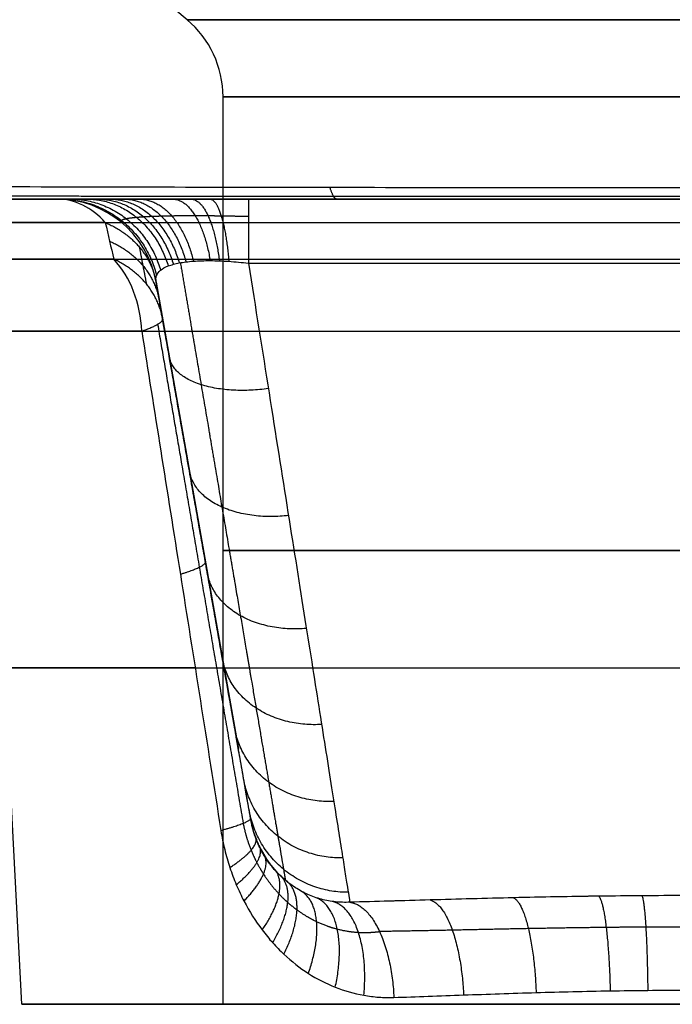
# Model space of a CAD drawing. Header units: millimetres. Extents: x -300 to 300, y -850 to 0.
# Tile 19 of 44: x -33 to -1, y -200 to -151. Entities that reach past the tile are written whole.
import ezdxf

# ---------------------------------------------------------------- set-up
doc = ezdxf.new("R2010")
doc.units = ezdxf.units.MM
doc.header["$MEASUREMENT"] = 0
doc.layers.add('Predefinito', color=7, linetype='Continuous', true_color=0x000000)

# ---------------------------------------------------------------- blocks, each defined once
blk = doc.blocks.new('FALP06051T0M')
at = {"layer": 'Predefinito'}
for p, q in [((-24.786, -151.088), (-36.606, -141.17)), ((-23, -200), (-23, -154.918)), ((-21.735, -163.183, -77.589), (21.735, -163.183, -77.589)), ((-26.325, -164.132, -48.552), (-22.236, -187.318, -48.552)), ((-33, -200), (-34.753, -166.56)), ((-23.966, -177.505, -63.02), (-23.966, -177.505, -26.406)), ((-33, -200), (-23, -200))]:
    blk.add_line(p, q, dxfattribs=at)
at = {"layer": 'Predefinito', "extrusion": (1.14668e-15, 1, 0)}
blk.add_arc((0, 0, -151.088), 24.786, 270, 90, dxfattribs=at)
at = {"layer": 'Predefinito'}
for centre, start, end in [((-28, -154.918), 0, 50), ((-31.249, -165, -27.937), 10, 90), ((-31.249, -165, -72.14), 10, 90), ((-31.249, -165, -50.039), 10, 90)]:
    blk.add_arc(centre, 5, start, end, dxfattribs=at)
at = {"layer": 'Predefinito', "extrusion": (0, 1, 6.17863e-16)}
blk.add_arc((0, 0, -154.918), 23, 270, 90, dxfattribs=at)
at = {"layer": 'Predefinito', "extrusion": (0, 1, 0)}
for centre, radius, start in [((0, 0, -160), 41.916, 318.2022), ((0, 0, -166.56), 34.753, 321.09), ((0, 0, -177.459), 23, 270), ((0, 0, -183.28), 33.876, 316.0396), ((0, 0, -200), 23, 270)]:
    blk.add_arc(centre, radius, start, 90, dxfattribs=at)
at = {"layer": 'Predefinito', "extrusion": (-0.666504, 1.32872e-15, 0.745502)}
blk.add_arc((165, -41.916), 5, 140, 180, dxfattribs=at)
at = {"layer": 'Predefinito', "extrusion": (1, -5.3165e-13, 7.74687e-13)}
blk.add_arc((-165, -82.247, -21.735), 5, 360, 68.6877, dxfattribs=at)
at = {"layer": 'Predefinito', "extrusion": (5.34851e-31, 1, 4.40664e-16)}
blk.add_arc((0, 0, -161.17), 38.702, 318.2022, 90, dxfattribs=at)
at = {"layer": 'Predefinito', "extrusion": (-3.71837e-16, 1, -3.00142e-16)}
blk.add_arc((0, 0, -162.991), 36.532, 321.09, 90, dxfattribs=at)
at = {"layer": 'Predefinito', "extrusion": (-0.628099, 1.1172e-15, 0.778133)}
blk.add_arc((166.821, -39.746), 5, 93, 140, dxfattribs=at)
at = {"layer": 'Predefinito', "extrusion": (8.61264e-16, 1, 1.78125e-32)}
blk.add_arc((0, 0, -200), 33, 270, 90, dxfattribs=at)
at = {"layer": 'Predefinito'}
for points, knots in [([(-189.256, -158.299, -12.757), (-189.511, -158.332, -9.662), (-189.666, -158.358, -6.577), (-189.753, -158.389, -1.961), (-189.758, -158.398, -0.422), (-189.719, -158.414, 2.642), (-189.675, -158.421, 4.173), (-189.332, -158.453, 11.816), (-188.665, -158.472, 17.905), (-187.33, -158.49, 25.485), (-187.038, -158.494, 27.002), (-186.407, -158.5, 30.013), (-186.068, -158.503, 31.509), (-184.981, -158.512, 35.973), (-184.164, -158.517, 38.913), (-181.444, -158.532, 47.631), (-179.273, -158.541, 53.306), (-175.495, -158.556, 61.618), (-174.148, -158.562, 64.355), (-171.997, -158.571, 68.411), (-171.258, -158.574, 69.755), (-169.744, -158.58, 72.411), (-168.97, -158.584, 73.725), (-165.007, -158.602, 80.221), (-161.556, -158.62, 85.193), (-154.128, -158.662, 94.712), (-150.15, -158.686, 99.259), (-144.862, -158.722, 104.682), (-143.789, -158.729, 105.753), (-141.611, -158.744, 107.871), (-140.508, -158.751, 108.915), (-137.168, -158.775, 111.994), (-134.896, -158.791, 113.981), (-127.952, -158.842, 119.748), (-123.152, -158.878, 123.337), (-113.233, -158.952, 130.034), (-108.114, -158.99, 133.142), (-101.524, -159.036, 136.737), (-100.196, -159.046, 137.441), (-97.522, -159.064, 138.821), (-96.174, -159.074, 139.496), (-92.122, -159.101, 141.471), (-89.401, -159.119, 142.721), (-81.181, -159.171, 146.28), (-75.625, -159.203, 148.399), (-64.369, -159.262, 152.157), (-58.669, -159.289, 153.796), (-50.009, -159.325, 155.906), (-47.105, -159.336, 156.551), (-42.72, -159.351, 157.431), (-41.253, -159.356, 157.71), (-38.311, -159.365, 158.238), (-36.835, -159.37, 158.488), (-29.465, -159.39, 159.658), (-23.573, -159.403, 160.35), (-11.788, -159.421, 161.271), (-5.896, -159.425, 161.499), (0, -159.425, 161.499)], [0, 0, 0, 0, 0.0090305, 0.0090305, 0.0135458, 0.0135458, 0.0180611, 0.0180611, 0.0361221, 0.0361221, 0.0406374, 0.0406374, 0.0451526, 0.0451526, 0.0541832, 0.0541832, 0.0722442, 0.0722442, 0.0812748, 0.0812748, 0.08579, 0.08579, 0.0903053, 0.0903053, 0.1083663, 0.1083663, 0.1264274, 0.1264274, 0.1309427, 0.1309427, 0.1354579, 0.1354579, 0.1444885, 0.1444885, 0.1625495, 0.1625495, 0.1806106, 0.1806106, 0.1851258, 0.1851258, 0.1896411, 0.1896411, 0.1986716, 0.1986716, 0.2167327, 0.2167327, 0.2347938, 0.2347938, 0.2438243, 0.2438243, 0.2483395, 0.2483395, 0.2528548, 0.2528548, 0.2709159, 0.2709159, 0.2889769, 0.2889769, 0.2889769, 0.2889769]), ([(-182.354, -160, -12.048), (-182.654, -160, -9.124), (-182.85, -160, -6.205), (-183.039, -160, -0.374), (-183.03, -160, 2.536), (-182.715, -160, 11.256), (-182.117, -160, 17.052), (-180.884, -160, 24.275), (-180.613, -160, 25.721), (-180.025, -160, 28.592), (-179.708, -160, 30.02), (-178.69, -160, 34.278), (-177.922, -160, 37.084), (-175.358, -160, 45.411), (-173.303, -160, 50.839), (-169.722, -160, 58.802), (-168.445, -160, 61.426), (-166.404, -160, 65.318), (-165.703, -160, 66.609), (-164.266, -160, 69.161), (-163.53, -160, 70.424), (-159.766, -160, 76.674), (-156.485, -160, 81.469), (-149.42, -160, 90.679), (-145.634, -160, 95.092), (-140.596, -160, 100.376), (-139.573, -160, 101.422), (-137.497, -160, 103.489), (-136.444, -160, 104.51), (-133.257, -160, 107.524), (-131.088, -160, 109.472), (-124.454, -160, 115.141), (-119.861, -160, 118.686), (-110.352, -160, 125.332), (-105.437, -160, 128.432), (-99.094, -160, 132.035), (-97.815, -160, 132.742), (-95.239, -160, 134.129), (-93.94, -160, 134.808), (-90.031, -160, 136.798), (-87.403, -160, 138.061), (-79.457, -160, 141.665), (-74.075, -160, 143.823), (-63.149, -160, 147.666), (-57.606, -160, 149.352), (-49.17, -160, 151.53), (-46.338, -160, 152.198), (-42.06, -160, 153.111), (-40.628, -160, 153.4), (-37.756, -160, 153.95), (-36.314, -160, 154.21), (-29.104, -160, 155.432), (-23.314, -160, 156.164), (-11.69, -160, 157.141), (-5.856, -160, 157.388), (0, -160, 157.388)], [-0.2799575, -0.2799575, -0.2799575, -0.2799575, -0.2712089, -0.2712089, -0.2624602, -0.2624602, -0.2449628, -0.2449628, -0.2405885, -0.2405885, -0.2362142, -0.2362142, -0.2274655, -0.2274655, -0.2099682, -0.2099682, -0.2012195, -0.2012195, -0.1968451, -0.1968451, -0.1924708, -0.1924708, -0.1749735, -0.1749735, -0.1574761, -0.1574761, -0.1531018, -0.1531018, -0.1487274, -0.1487274, -0.1399788, -0.1399788, -0.1224814, -0.1224814, -0.1049841, -0.1049841, -0.1006097, -0.1006097, -0.0962354, -0.0962354, -0.0874867, -0.0874867, -0.0699894, -0.0699894, -0.052492, -0.052492, -0.0437434, -0.0437434, -0.039369, -0.039369, -0.0349947, -0.0349947, -0.0174973, -0.0174973, 0, 0, 0, 0]), ([(-31.249, -160, -72.14), (-31.249, -160, -72.785), (-31.196, -160, -73.425), (-30.979, -160, -74.693), (-30.812, -160, -75.326), (-30.371, -160, -76.534), (-30.096, -160, -77.115), (-29.596, -160, -77.947), (-29.414, -160, -78.218), (-29.03, -160, -78.735), (-28.825, -160, -78.982), (-28.392, -160, -79.456), (-28.164, -160, -79.682), (-27.682, -160, -80.112), (-27.427, -160, -80.316), (-26.641, -160, -80.882), (-26.084, -160, -81.2), (-25.2, -160, -81.59), (-24.896, -160, -81.705), (-24.279, -160, -81.903), (-23.967, -160, -81.984), (-23.025, -160, -82.181), (-22.386, -160, -82.247), (-21.735, -160, -82.247)], [0, 0, 0, 0, 0.0019316, 0.0019316, 0.00386321, 0.00386321, 0.00579481, 0.00579481, 0.00676062, 0.00676062, 0.00772642, 0.00772642, 0.00869222, 0.00869222, 0.00965802, 0.00965802, 0.01158963, 0.01158963, 0.01255543, 0.01255543, 0.01352123, 0.01352123, 0.01545284, 0.01545284, 0.01545284, 0.01545284]), ([(-26.325, -164.132, -72.14), (-26.345, -164.015, -72.514), (-26.338, -163.907, -72.881), (-26.264, -163.708, -73.6), (-26.197, -163.617, -73.954), (-26.005, -163.455, -74.624), (-25.88, -163.384, -74.943), (-25.646, -163.293, -75.396), (-25.56, -163.264, -75.542), (-25.377, -163.214, -75.821), (-25.279, -163.191, -75.953), (-25.069, -163.151, -76.206), (-24.958, -163.134, -76.325), (-24.722, -163.104, -76.551), (-24.597, -163.092, -76.658), (-24.338, -163.073, -76.854), (-24.204, -163.066, -76.944), (-23.927, -163.058, -77.107), (-23.784, -163.056, -77.18), (-23.49, -163.058, -77.309), (-23.337, -163.061, -77.365), (-23.026, -163.073, -77.459), (-22.869, -163.081, -77.497), (-22.392, -163.113, -77.583), (-22.067, -163.143, -77.604), (-21.735, -163.183, -77.589)], [0, 0, 0, 0, 0.001028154, 0.001028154, 0.002056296, 0.002056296, 0.003084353, 0.003084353, 0.00359843, 0.00359843, 0.004112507, 0.004112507, 0.0046264, 0.0046264, 0.005140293, 0.005140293, 0.005652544, 0.005652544, 0.006164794, 0.006164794, 0.006678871, 0.006678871, 0.007192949, 0.007192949, 0.008221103, 0.008221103, 0.008221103, 0.008221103]), ([(-21.735, -163.183, -77.589), (-21.384, -165.399, -76.724), (-21.042, -167.553, -75.701), (-20.385, -171.694, -73.36), (-20.069, -173.68, -72.041), (-19.472, -177.446, -69.134), (-19.189, -179.225, -67.546), (-18.663, -182.539, -64.133), (-18.42, -184.074, -62.308), (-17.976, -186.869, -58.458), (-17.776, -188.129, -56.434), (-17.424, -190.348, -52.226), (-17.272, -191.306, -50.042), (-17.082, -192.505, -46.682), (-17.025, -192.864, -45.547), (-16.924, -193.501, -43.256), (-16.88, -193.779, -42.098), (-16.805, -194.251, -39.767), (-16.774, -194.446, -38.593), (-16.726, -194.751, -36.234), (-16.708, -194.861, -35.049), (-16.697, -194.929, -33.862)], [-1.198826, -1.198826, -1.198826, -1.198826, -1.056111, -1.056111, -0.913396, -0.913396, -0.770682, -0.770682, -0.627967, -0.627967, -0.485252, -0.485252, -0.342537, -0.342537, -0.271179, -0.271179, -0.199822, -0.199822, -0.128465, -0.128465, -0.057107, -0.057107, -0.057107, -0.057107]), ([(-21.608, -190.878, -31.008), (-21.608, -190.878, -33.17), (-21.636, -190.722, -35.332), (-21.745, -190.101, -39.612), (-21.827, -189.636, -41.729), (-22.044, -188.407, -45.875), (-22.179, -187.642, -47.903), (-22.499, -185.83, -51.829), (-22.683, -184.782, -53.727), (-23.099, -182.425, -57.352), (-23.33, -181.116, -59.08), (-23.707, -178.975, -61.517), (-23.838, -178.233, -62.303), (-24.11, -176.693, -63.821), (-24.25, -175.895, -64.552), (-24.54, -174.25, -65.954), (-24.69, -173.402, -66.626), (-24.997, -171.66, -67.907), (-25.155, -170.766, -68.515), (-25.477, -168.936, -69.667), (-25.642, -168, -70.21), (-25.979, -166.092, -71.227), (-26.15, -165.12, -71.701), (-26.325, -164.132, -72.14)], [-6.283185, -6.283185, -6.283185, -6.283185, -6.139044, -6.139044, -5.994903, -5.994903, -5.850762, -5.850762, -5.706621, -5.706621, -5.56248, -5.56248, -5.49041, -5.49041, -5.418339, -5.418339, -5.346269, -5.346269, -5.274198, -5.274198, -5.202128, -5.202128, -5.130057, -5.130057, -5.130057, -5.130057]), ([(-27.042, -166.56, -21.828), (-26.42, -170.464, -22.273), (-25.779, -174.492, -22.693), (-24.465, -182.771, -23.482), (-23.792, -187.022, -23.851), (-23.104, -191.371, -24.192)], [0, 0, 0, 0, 0.01261698, 0.01261698, 0.02523397, 0.02523397, 0.02523397, 0.02523397]), ([(-19.403, -194.206, -31.008), (-19.54, -194.118, -30.837), (-19.672, -194.022, -30.668), (-19.928, -193.815, -30.331), (-20.051, -193.704, -30.165), (-20.289, -193.467, -29.836), (-20.404, -193.34, -29.673), (-20.621, -193.075, -29.359), (-20.724, -192.936, -29.207), (-20.917, -192.644, -28.917), (-21.007, -192.491, -28.778), (-21.133, -192.252, -28.582), (-21.174, -192.17, -28.519), (-21.25, -192.005, -28.398), (-21.287, -191.921, -28.341), (-21.389, -191.666, -28.178), (-21.45, -191.492, -28.081), (-21.553, -191.135, -27.918), (-21.595, -190.952, -27.852), (-21.629, -190.764, -27.803)], [-0.005325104, -0.005325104, -0.005325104, -0.005325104, -0.00465947, -0.00465947, -0.003993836, -0.003993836, -0.003328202, -0.003328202, -0.002662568, -0.002662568, -0.001996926, -0.001996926, -0.001664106, -0.001664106, -0.001331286, -0.001331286, -0.000665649, -0.000665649, 0, 0, 0, 0]), ([(-23.104, -191.371, -24.192), (-23.053, -191.692, -24.217), (-22.99, -192.004, -24.255), (-22.841, -192.615, -24.351), (-22.755, -192.913, -24.41), (-22.563, -193.496, -24.547), (-22.456, -193.78, -24.625), (-22.22, -194.338, -24.798), (-22.092, -194.609, -24.894), (-21.687, -195.386, -25.195), (-21.385, -195.864, -25.421), (-20.885, -196.529, -25.786), (-20.71, -196.741, -25.912), (-20.351, -197.142, -26.169), (-20.165, -197.332, -26.299), (-19.592, -197.87, -26.698), (-19.186, -198.187, -26.971), (-18.326, -198.739, -27.528), (-17.881, -198.967, -27.805), (-16.962, -199.33, -28.353), (-16.487, -199.466, -28.624), (-15.751, -199.596, -29.024), (-15.502, -199.627, -29.156), (-15.003, -199.662, -29.414), (-14.753, -199.667, -29.54), (-14.504, -199.659, -29.662)], [-0.01434597, -0.01434597, -0.01434597, -0.01434597, -0.01344832, -0.01344832, -0.01255068, -0.01255068, -0.01165518, -0.01165518, -0.01075968, -0.01075968, -0.00896622, -0.00896622, -0.00806949, -0.00806949, -0.00717276, -0.00717276, -0.00537931, -0.00537931, -0.00358585, -0.00358585, -0.00179246, -0.00179246, -0.00089623, -0.00089623, 0, 0, 0, 0]), ([(-16.697, -194.929, -33.862), (-16.933, -194.941, -33.653), (-17.17, -194.935, -33.433), (-17.641, -194.886, -32.978), (-17.874, -194.844, -32.742), (-18.335, -194.722, -32.256), (-18.559, -194.643, -32.009), (-18.991, -194.451, -31.512), (-19.2, -194.338, -31.262), (-19.403, -194.206, -31.008)], [-0.009335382, -0.009335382, -0.009335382, -0.009335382, -0.00833716, -0.00833716, -0.007338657, -0.007338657, -0.006332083, -0.006332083, -0.005325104, -0.005325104, -0.005325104, -0.005325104]), ([(16.697, -194.929, -33.862), (15.388, -194.895, -34.446), (14.05, -194.856, -34.958), (11.323, -194.778, -35.84), (9.937, -194.74, -36.209), (7.129, -194.674, -36.8), (5.715, -194.647, -37.022), (2.869, -194.611, -37.318), (1.437, -194.601, -37.392), (-1.436, -194.601, -37.391), (-2.867, -194.611, -37.317), (-5.715, -194.647, -37.021), (-7.132, -194.675, -36.799), (-9.938, -194.74, -36.208), (-11.324, -194.778, -35.84), (-14.049, -194.856, -34.959), (-15.388, -194.895, -34.446), (-16.697, -194.929, -33.862)], [-0.01729325, -0.01729325, -0.01729325, -0.01729325, -0.01297101, -0.01297101, -0.00865189, -0.00865189, -0.00431959, -0.00431959, 0.00001969, 0.00001969, 0.00433799, 0.00433799, 0.00866016, 0.00866016, 0.01297974, 0.01297974, 0.01729948, 0.01729948, 0.01729948, 0.01729948]), ([(16.697, -194.929, -33.862), (15.411, -194.896, -34.436), (14.085, -194.857, -34.945), (12.037, -194.798, -35.61), (11.345, -194.779, -35.814), (9.958, -194.742, -36.184), (9.261, -194.724, -36.35), (5.762, -194.642, -37.09), (2.911, -194.601, -37.391), (-0.72, -194.601, -37.392), (-1.447, -194.603, -37.373), (-2.889, -194.613, -37.297), (-3.606, -194.62, -37.241), (-5.747, -194.648, -37.017), (-7.16, -194.675, -36.794), (-9.956, -194.74, -36.204), (-11.34, -194.779, -35.835), (-14.078, -194.857, -34.948), (-15.409, -194.896, -34.437), (-16.697, -194.929, -33.862)], [-0.01729325, -0.01729325, -0.01729325, -0.01729325, -0.01296915, -0.01296915, -0.01080711, -0.01080711, -0.00864506, -0.00864506, 0.00000312, 0.00000312, 0.00216516, 0.00216516, 0.00432721, 0.00432721, 0.0086513, 0.0086513, 0.01297539, 0.01297539, 0.01729948, 0.01729948, 0.01729948, 0.01729948]), ([(-14.504, -199.659, -29.662), (-13.385, -199.623, -30.211), (-12.23, -199.58, -30.7), (-9.852, -199.494, -31.548), (-8.651, -199.452, -31.9), (-6.223, -199.38, -32.465), (-4.996, -199.351, -32.678), (-3.137, -199.32, -32.892), (-2.514, -199.312, -32.946), (-1.262, -199.301, -33.018), (-0.631, -199.298, -33.037), (0, -199.298, -33.037)], [0, 0, 0, 0, 0.00378029, 0.00378029, 0.00756057, 0.00756057, 0.01134086, 0.01134086, 0.013231, 0.013231, 0.01512115, 0.01512115, 0.01512115, 0.01512115])]:
    blk.add_open_spline(points, degree=3, knots=knots, dxfattribs=at)
for points, weights, degree in [([(-17.335, -160, 156.667), (-17.511, -160, 158.78), (-17.681, -159.412, 160.811)], [1.0000000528, 0.990151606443, 0.999999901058], 2), ([(-31.087, -160, -74.059), (-27.222, -160, -73.398), (-26.301, -163.808, -73.24)], [1, 0.786899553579, 0.999999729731], 2), ([(-30.591, -160, -75.93), (-27.118, -160, -74.661), (-26.101, -163.536, -74.289)], [1, 0.803997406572, 1.00000043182], 2), ([(-29.762, -160, -77.67), (-26.738, -160, -75.854), (-25.724, -163.323, -75.245)], [1, 0.817119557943, 1.00000228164], 2), ([(-29.222, -160, -78.476), (-26.446, -160, -76.409), (-25.469, -163.239, -75.681)], [1, 0.822243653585, 1.00000388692], 2), ([(-28.609, -160, -79.219), (-26.094, -160, -76.92), (-25.174, -163.171, -76.079)], [1, 0.826355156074, 0.99999982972], 2), ([(-27.923, -160, -79.897), (-25.683, -160, -77.384), (-24.84, -163.119, -76.438)], [1, 0.82950263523, 0.999998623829], 2), ([(-27.165, -160, -80.505), (-25.215, -160, -77.795), (-24.468, -163.083, -76.756)], [1, 0.831704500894, 1.00000002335], 2), ([(-25.495, -160, -81.46), (-24.157, -160, -78.424), (-23.637, -163.057, -77.244)], [1, 0.8332578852, 1.00000093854], 2), ([(-24.587, -160, -81.804), (-23.574, -160, -78.637), (-23.182, -163.067, -77.412)], [1, 0.832656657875, 1.00001068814], 2), ([(-23.653, -160, -82.05), (-22.971, -160, -78.776), (-22.71, -163.091, -77.526)], [1, 0.831180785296, 0.999999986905], 2), ([(-28.853, -161.17, -25.795), (-26.688, -162.073, -26.603), (-26.325, -164.132, -27.937)], [1, 0.895807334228, 0.999999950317], 2), ([(-28.639, -162.09, -24.372), (-26.522, -163.011, -25.166), (-26.162, -165.052, -26.455)], [1, 0.898638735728, 1], 2), ([(-27.163, -162.378, -26.742), (-27.043, -163.002, -25.781), (-26.925, -163.615, -24.816), (-26.81, -164.215, -23.845)], [0.947903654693, 0.948832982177, 0.949791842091, 0.950776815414], 3), ([(-26.003, -165.953, -24.964), (-26.36, -163.931, -23.722), (-28.427, -162.991, -22.946)], [1, 0.901553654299, 0.999999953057], 2), ([(-27.042, -166.56, -21.828), (-25.963, -166.184, -23.197), (-26.003, -165.953, -24.964)], [1, 0.941899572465, 0.999999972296], 2), ([(-26.251, -166.221, -23.299), (-24.905, -174.054, -24.257), (-23.479, -182.364, -25.107), (-21.996, -191.017, -25.838)], [0.970949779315, 0.967473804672, 0.963632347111, 0.959390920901], 3), ([(-21.629, -190.764, -27.803), (-23.164, -182.058, -26.968), (-24.625, -173.77, -26.02), (-26.003, -165.953, -24.964)], [1, 0.997920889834, 0.997920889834, 1], 3), ([(-20.746, -169.414, -74.648), (-25.286, -170.024, -74.307), (-25.67, -167.842, -70.284)], [1.00000012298, 0.736463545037, 0.999997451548], 2), ([(-19.745, -175.723, -70.463), (-24.195, -176.212, -70.083), (-24.669, -173.52, -66.518)], [1.00000021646, 0.743863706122, 0.999998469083], 2), ([(-25.122, -178.632, -23.088), (-23.837, -178.242, -24.517), (-23.875, -178.025, -26.466)], [0.99998369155, 0.930921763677, 1.00000236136], 2), ([(-18.856, -181.328, -65.374), (-23.228, -181.692, -64.989), (-23.78, -178.564, -61.938)], [1.00000030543, 0.750376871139, 0.99999909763], 2), ([(-18.098, -186.1, -59.497), (-22.407, -186.347, -59.141), (-23.022, -182.859, -56.648)], [1.00000039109, 0.755878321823, 0.999999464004], 2), ([(-17.49, -189.93, -52.967), (-21.75, -190.075, -52.67), (-22.415, -186.307, -50.771)], [1.0000004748, 0.760264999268, 0.999999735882], 2), ([(-17.046, -192.731, -45.933), (-21.27, -192.797, -45.721), (-21.97, -188.827, -44.441)], [1.000000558, 0.763456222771, 0.999999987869], 2), ([(-16.775, -194.437, -38.557), (-20.978, -194.454, -38.447), (-21.699, -190.363, -37.802)], [1.00000064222, 0.765396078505, 0.999996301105], 2), ([(-21.629, -190.764, -27.803), (-21.593, -190.963, -25.664), (-23.104, -191.371, -24.192)], [1, 0.918781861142, 0.999999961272], 2), ([(-21.608, -190.878, -31.008), (-21.608, -190.878, -29.939), (-21.615, -190.84, -28.87), (-21.629, -190.764, -27.803)], [1, 0.999576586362, 0.999576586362, 1], 3), ([(-20.653, -193.028, -29.311), (-21.401, -192.056, -29.35), (-21.613, -190.849, -29.395)], [0.893500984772, 0.918048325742, 0.999999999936], 2), ([(-19.403, -194.206, -31.008), (-21.23, -193.022, -31.008), (-21.608, -190.878, -31.008)], [0.886381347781, 0.863199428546, 1], 2), ([(-22.659, -193.205, -24.479), (-21.145, -192.231, -25.95), (-21.375, -191.696, -28.2)], [1.000000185, 0.906768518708, 0.999985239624], 2), ([(-22.338, -194.06, -24.712), (-20.825, -192.803, -26.168), (-21.191, -192.133, -28.492)], [1.00000012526, 0.898241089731, 1.00000034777], 2), ([(-21.957, -194.867, -24.994), (-20.453, -193.326, -26.423), (-20.973, -192.545, -28.831)], [1.00000025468, 0.888373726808, 1.0000015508], 2), ([(-20.88, -192.73, -31.008), (-20.88, -192.73, -30.325), (-20.883, -192.715, -29.642), (-20.888, -192.685, -28.96)], [0.902866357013, 0.90286635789, 0.902858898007, 0.902843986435], 3), ([(-21.051, -196.307, -25.664), (-19.595, -194.201, -27.002), (-20.453, -193.28, -29.602)], [1.00000040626, 0.865844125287, 0.999997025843], 2), ([(-20.53, -196.942, -26.04), (-19.12, -194.552, -27.312), (-20.154, -193.602, -30.023)], [1.0000006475, 0.853491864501, 0.999999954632], 2), ([(-19.974, -197.511, -26.432), (-18.628, -194.842, -27.625), (-19.835, -193.89, -30.454)], [1.0000006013, 0.840788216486, 0.999997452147], 2), ([(-18.756, -198.463, -27.249), (-17.608, -195.245, -28.244), (-19.136, -194.367, -31.336)], [0.999999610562, 0.814722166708, 1.00000027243], 2), ([(-4.32, -194.629, -37.166), (-3.837, -195.143, -33.032), (-3.753, -199.33, -32.821)], [1, 0.766189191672, 1.00002858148], 2), ([(-2.168, -194.608, -37.335), (-1.926, -195.136, -33.199), (-1.883, -199.307, -32.983)], [1, 0.767480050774, 1.0000142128], 2), ([(-17.421, -199.149, -28.079), (-16.587, -195.419, -28.827), (-18.37, -194.704, -32.214)], [1.000000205, 0.788928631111, 1.0000000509], 2), ([(-15.996, -199.553, -28.891), (-15.609, -195.382, -29.355), (-17.553, -194.893, -33.062)], [1.0000005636, 0.764630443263, 0.999989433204], 2), ([(-16.697, -194.929, -33.862), (-14.71, -195.16, -29.824), (-14.504, -199.659, -29.662)], [1, 0.742783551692, 1], 2), ([(-12.709, -194.818, -35.392), (-11.238, -195.178, -31.296), (-11.04, -199.537, -31.124)], [1, 0.753210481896, 1.00000004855], 2), ([(-8.558, -194.708, -36.499), (-7.588, -195.163, -32.376), (-7.434, -199.416, -32.183)], [1, 0.761207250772, 1.0000000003], 2)]:
    blk.add_rational_spline(points, weights, degree=degree, dxfattribs=at)
for points, weights, knots in [([(-185.908, -159.568, -12.413), (-186.182, -159.577, -9.4), (-186.356, -159.584, -6.394), (-186.467, -159.592, -1.894), (-186.479, -159.594, -0.394), (-186.455, -159.598, 2.597), (-186.418, -159.6, 4.091), (-186.112, -159.608, 11.553), (-185.476, -159.613, 17.502), (-184.189, -159.618, 24.912), (-183.906, -159.619, 26.395), (-183.295, -159.62, 29.339), (-182.966, -159.621, 30.802), (-181.911, -159.623, 35.167), (-181.117, -159.625, 38.044), (-178.47, -159.628, 46.574), (-176.353, -159.631, 52.13), (-172.667, -159.635, 60.275), (-171.353, -159.636, 62.958), (-169.253, -159.638, 66.935), (-168.531, -159.639, 68.253), (-167.053, -159.641, 70.859), (-166.297, -159.642, 72.148), (-162.428, -159.646, 78.525), (-159.056, -159.651, 83.411), (-151.797, -159.662, 92.78), (-147.909, -159.668, 97.261), (-142.737, -159.677, 102.617), (-141.687, -159.679, 103.676), (-139.557, -159.683, 105.768), (-138.477, -159.685, 106.801), (-135.209, -159.691, 109.847), (-132.985, -159.695, 111.814), (-126.188, -159.708, 117.53), (-121.485, -159.717, 121.097), (-111.758, -159.736, 127.765), (-106.735, -159.745, 130.867), (-100.259, -159.757, 134.464), (-98.954, -159.759, 135.169), (-96.325, -159.764, 136.551), (-95.001, -159.767, 137.228), (-91.016, -159.773, 139.208), (-88.339, -159.778, 140.463), (-80.249, -159.791, 144.039), (-74.775, -159.799, 146.175), (-63.675, -159.814, 149.969), (-58.048, -159.821, 151.629), (-49.492, -159.83, 153.768), (-46.622, -159.833, 154.422), (-42.286, -159.837, 155.316), (-40.837, -159.838, 155.6), (-37.927, -159.84, 156.137), (-36.467, -159.842, 156.391), (-29.177, -159.847, 157.582), (-23.344, -159.85, 158.289), (-11.676, -159.854, 159.23), (-5.84, -159.856, 159.463), (0, -159.856, 159.463)], [0.985616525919, 0.985897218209, 0.986123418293, 0.986392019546, 0.986470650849, 0.986600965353, 0.986661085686, 0.986940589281, 0.987098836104, 0.987256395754, 0.98728587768, 0.987341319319, 0.987367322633, 0.987441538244, 0.987485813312, 0.987611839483, 0.987687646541, 0.987818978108, 0.987865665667, 0.987943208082, 0.987970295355, 0.988027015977, 0.9880566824, 0.988212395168, 0.988361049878, 0.988719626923, 0.988929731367, 0.989230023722, 0.98929193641, 0.989419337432, 0.989484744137, 0.989685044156, 0.989824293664, 0.990255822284, 0.990562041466, 0.991188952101, 0.991509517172, 0.99190500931, 0.991983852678, 0.99214069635, 0.992218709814, 0.99244993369, 0.992600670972, 0.993039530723, 0.993314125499, 0.993815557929, 0.994042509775, 0.994341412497, 0.994434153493, 0.994562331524, 0.994603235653, 0.994681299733, 0.994718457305, 0.994893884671, 0.995001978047, 0.995149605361, 0.995189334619, 0.995189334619], [0, 0, 0, 0, 9.042479, 9.042479, 13.563719, 13.563719, 18.084958, 18.084958, 36.169916, 36.169916, 40.691156, 40.691156, 45.212395, 45.212395, 54.254875, 54.254875, 72.339833, 72.339833, 81.382312, 81.382312, 85.903551, 85.903551, 90.424791, 90.424791, 108.509749, 108.509749, 126.594707, 126.594707, 131.115947, 131.115947, 135.637186, 135.637186, 144.679665, 144.679665, 162.764624, 162.764624, 180.849582, 180.849582, 185.370821, 185.370821, 189.892061, 189.892061, 198.93454, 198.93454, 217.019498, 217.019498, 235.104456, 235.104456, 244.146935, 244.146935, 248.668175, 248.668175, 253.189414, 253.189414, 271.274373, 271.274373, 289.359331, 289.359331, 289.359331, 289.359331]), ([(-21.735, -160.872, -79.426), (-22.192, -160.86, -79.444), (-22.643, -160.851, -79.411), (-23.307, -160.841, -79.287), (-23.526, -160.838, -79.233), (-23.96, -160.835, -79.1), (-24.174, -160.834, -79.021), (-24.793, -160.833, -78.749), (-25.181, -160.836, -78.522), (-25.724, -160.844, -78.116), (-25.9, -160.848, -77.968), (-26.229, -160.857, -77.656), (-26.385, -160.862, -77.492), (-26.676, -160.874, -77.147), (-26.813, -160.881, -76.966), (-27.067, -160.897, -76.588), (-27.185, -160.905, -76.389), (-27.505, -160.933, -75.778), (-27.673, -160.955, -75.352), (-27.925, -161.005, -74.465), (-28.008, -161.034, -74.001), (-28.085, -161.097, -73.073), (-28.08, -161.132, -72.606), (-28.035, -161.17, -72.14)], [0.91283343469, 0.914038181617, 0.914954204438, 0.915908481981, 0.916156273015, 0.916505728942, 0.916605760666, 0.916676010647, 0.91642401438, 0.915566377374, 0.915197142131, 0.914304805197, 0.913781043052, 0.912574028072, 0.911890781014, 0.910354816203, 0.909496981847, 0.906687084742, 0.904510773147, 0.89948684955, 0.896611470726, 0.890287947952, 0.886826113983, 0.883022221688], [0, 0, 0, 0, 1.935228, 1.935228, 2.902842, 2.902842, 3.870455, 3.870455, 5.805683, 5.805683, 6.773297, 6.773297, 7.740911, 7.740911, 8.708525, 8.708525, 9.676139, 9.676139, 11.611366, 11.611366, 13.546594, 13.546594, 15.481822, 15.481822, 15.481822, 15.481822]), ([(-25.12, -163.161, -76.143), (-24.766, -165.242, -75.32), (-24.421, -167.268, -74.352), (-23.728, -171.343, -72.045), (-23.382, -173.378, -70.681), (-22.729, -177.217, -67.663), (-22.421, -179.022, -66.009), (-21.853, -182.363, -62.45), (-21.591, -183.899, -60.544), (-21.12, -186.665, -56.525), (-20.91, -187.897, -54.411), (-20.548, -190.028, -50.023), (-20.394, -190.928, -47.748), (-20.148, -192.376, -43.09), (-20.054, -192.924, -40.707), (-19.93, -193.656, -35.885), (-19.898, -193.84, -33.446), (-19.898, -193.84, -31.008)], [0.864511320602, 0.865796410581, 0.867039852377, 0.869530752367, 0.870768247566, 0.873094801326, 0.874183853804, 0.876192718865, 0.877112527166, 0.878765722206, 0.879499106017, 0.880765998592, 0.881299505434, 0.882156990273, 0.882480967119, 0.882913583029, 0.883022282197, 0.88302222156], [0.63484, 0.63484, 0.63484, 0.63484, 7.619933, 7.619933, 15.239867, 15.239867, 22.8598, 22.8598, 30.479733, 30.479733, 38.099666, 38.099666, 45.7196, 45.7196, 53.339533, 53.339533, 60.959466, 60.959466, 60.959466, 60.959466]), ([(-21.996, -191.017, -25.838), (-21.906, -191.485, -25.9), (-21.772, -191.928, -26.01), (-21.517, -192.556, -26.227), (-21.423, -192.76, -26.308), (-21.217, -193.156, -26.485), (-21.106, -193.346, -26.581), (-20.754, -193.892, -26.884), (-20.495, -194.221, -27.106), (-20.074, -194.668, -27.458), (-19.928, -194.809, -27.579), (-19.63, -195.072, -27.822), (-19.477, -195.195, -27.946), (-19.008, -195.537, -28.319), (-18.682, -195.73, -28.57), (-18.006, -196.051, -29.076), (-17.663, -196.173, -29.324), (-16.971, -196.351, -29.808), (-16.621, -196.405, -30.044), (-15.915, -196.446, -30.505), (-15.562, -196.431, -30.728), (-15.221, -196.384, -30.936)], [0.959390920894, 0.958018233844, 0.955962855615, 0.952089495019, 0.950665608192, 0.947575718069, 0.945918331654, 0.940725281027, 0.93694360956, 0.930910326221, 0.928838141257, 0.924654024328, 0.922533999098, 0.916112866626, 0.911750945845, 0.902971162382, 0.898654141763, 0.890274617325, 0.886209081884, 0.878416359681, 0.874726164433, 0.871391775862], [0, 0, 0, 0, 1.784222, 1.784222, 2.676333, 2.676333, 3.568444, 3.568444, 5.352665, 5.352665, 6.244776, 6.244776, 7.136887, 7.136887, 8.921109, 8.921109, 10.705331, 10.705331, 12.489552, 12.489552, 14.273774, 14.273774, 14.273774, 14.273774]), ([(15.221, -196.384, -30.936), (14.058, -196.368, -31.488), (12.855, -196.345, -31.981), (10.99, -196.306, -32.626), (10.36, -196.292, -32.825), (9.097, -196.266, -33.185), (8.462, -196.253, -33.347), (5.276, -196.194, -34.066), (2.662, -196.161, -34.363), (-0.659, -196.161, -34.363), (-1.323, -196.163, -34.345), (-2.642, -196.17, -34.271), (-3.298, -196.176, -34.216), (-5.255, -196.197, -33.997), (-6.546, -196.218, -33.779), (-9.097, -196.265, -33.203), (-10.358, -196.293, -32.845), (-12.848, -196.344, -31.984), (-14.056, -196.368, -31.488), (-15.221, -196.384, -30.936)], [0.871391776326, 0.873277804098, 0.875030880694, 0.8773738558, 0.878105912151, 0.87944494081, 0.880054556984, 0.882787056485, 0.883958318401, 0.883960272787, 0.883887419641, 0.883599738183, 0.883384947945, 0.882535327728, 0.881694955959, 0.879512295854, 0.878169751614, 0.875040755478, 0.873280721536, 0.871391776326], [0, 0, 0, 0, 4.301961, 4.301961, 6.452941, 6.452941, 8.603922, 8.603922, 17.207843, 17.207843, 19.358824, 19.358824, 21.509804, 21.509804, 25.811765, 25.811765, 30.113725, 30.113725, 34.415686, 34.415686, 34.415686, 34.415686])]:
    blk.add_rational_spline(points, weights, degree=3, knots=knots, dxfattribs=at)
for points, degree in [([(179.662, -160, -190), (0, -160, -190), (-179.662, -160, -190)], 2), ([(-31.249, -160, -27.937), (-31.249, -160, -50.039), (-31.249, -160, -72.14)], 2), ([(-21.735, -160, -82.247), (0, -160, -82.247), (21.735, -160, -82.247)], 2), ([(-28.853, -161.17, -25.795), (-28.71, -161.789, -24.848), (-28.567, -162.397, -23.898), (-28.427, -162.991, -22.946)], 3), ([(-26.003, -165.953, -24.964), (-26.108, -165.358, -25.963), (-26.215, -164.75, -26.953), (-26.325, -164.132, -27.937)], 3), ([(-26.325, -164.132, -27.937), (-26.325, -164.132, -50.039), (-26.325, -164.132, -72.14)], 2)]:
    blk.add_open_spline(points, degree=degree, dxfattribs=at)
blk = doc.blocks.new('FALP06051T0M_FACLT0000000')
at = {"layer": 'Predefinito'}
blk.add_blockref('FALP06051T0M', (0, 0), dxfattribs=at)

msp = doc.modelspace()

# ---------------------------------------------------------------- block references
at = {"layer": 'Predefinito'}
msp.add_blockref('FALP06051T0M_FACLT0000000', (0, 0), dxfattribs=at)

doc.saveas('drawing.dxf')
